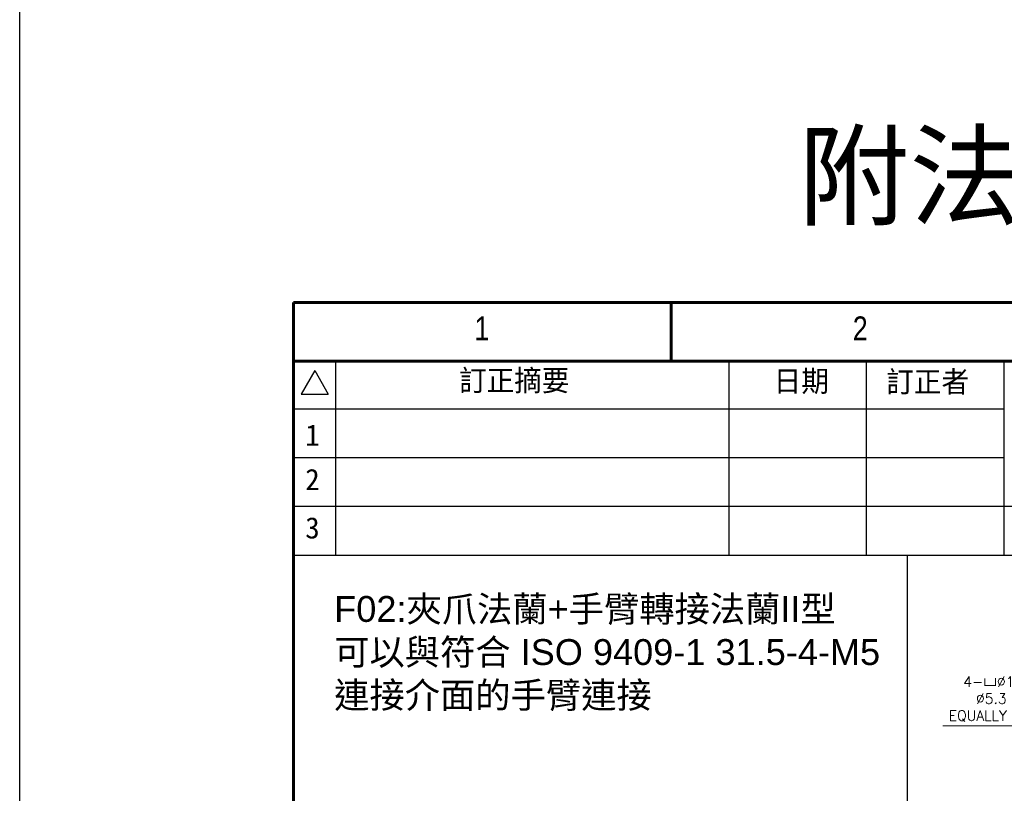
# Model space of a CAD drawing. Header units: millimetres. Extents: x 399 to 6076, y -1991 to 1602.
# Tile 95 of 256: x 4455 to 4696, y -787 to -597. Entities that reach past the tile are written whole.
import ezdxf
from ezdxf.enums import TextEntityAlignment as Align

# ---------------------------------------------------------------- set-up
doc = ezdxf.new("R2010")
doc.units = ezdxf.units.MM
doc.linetypes.add('SLD-實線', pattern=[0])
doc.layers.add('AM_5', color=3, linetype='Continuous', lineweight=25)
doc.layers.add('BORDER', color=7, linetype='Continuous')
doc.layers.add('圖框', color=7, linetype='SLD-實線')
doc.styles.add('SEACAD_arial_ttf', font='arial.ttf', dxfattribs={"height": 0.2})
doc.styles.get("Standard").update_dxf_attribs({"font": 'arial.ttf'})
doc.styles.add('尺寸標註', font='romans.shx', dxfattribs={"bigfont": 'CHINESET.SHX'})
doc.styles.add('標題欄', font='txt')
doc.dimstyles.new('複本 CNS2-1$3', dxfattribs={"dimtxt": 2.5, "dimasz": 2, "dimexe": 1, "dimexo": 1, "dimgap": 1, "dimtad": 1, "dimtoh": 1, "dimdsep": 46, "dimtxsty": '尺寸標註', "dimcen": 0, "dimclrd": 2, "dimclre": 2, "dimclrt": 3, "dimadec": 0, "dimazin": 2, "dimtp": 0.1, "dimtm": 0.1, "dimtfac": 0.71, "dimtmove": 0, "dimatfit": 0, "dimfxl": 0, "dimlwd": 13, "dimlwe": 13, "dimarcsym": 0})

# ---------------------------------------------------------------- blocks, each defined once
blk = doc.blocks.new('A4橫')
at = {"layer": 'BORDER', "color": 123, "linetype": 'Continuous', "lineweight": 60, "ltscale": 25.4}
for p, q in [((4924.32, 1453.75), (4731.53, 1453.75)), ((4731.53, 1453.75), (4731.53, 1170.89)), ((4777.91, 1453.75), (4777.91, 1446.54)), ((4917.11, 1446.54), (4731.53, 1446.54))]:
    blk.add_line(p, q, dxfattribs=at)
at = {"layer": 'BORDER', "color": 60, "linetype": 'Continuous', "ltscale": 25.4}
for p, q in [((4736.7, 1446.54), (4736.7, 1422.7)), ((4784.99, 1446.54), (4784.99, 1422.7)), ((4801.85, 1446.54), (4801.85, 1422.7)), ((4818.71, 1446.54), (4818.71, 1422.7)), ((4734.14, 1445.38), (4732.47, 1442.49)), ((4734.14, 1445.38), (4735.81, 1442.49)), ((4732.47, 1442.49), (4735.81, 1442.49)), ((4818.71, 1440.65), (4731.53, 1440.65)), ((4818.71, 1434.67), (4731.53, 1434.67)), ((4917.11, 1428.69), (4731.53, 1428.69)), ((4917.11, 1422.7), (4731.53, 1422.7))]:
    blk.add_line(p, q, dxfattribs=at)
at = {"layer": 'BORDER', "color": 60, "linetype": 'Continuous', "ltscale": 25.4, "style": 'SEACAD_arial_ttf', "width": 0.8}
for s, p in [('1', (4753.75, 1452.04)), ('2', (4800.19, 1452.04))]:
    blk.add_text(s, height=2.94, dxfattribs=at).set_placement(p, align=Align.TOP_LEFT)
at = {"layer": '圖框', "style": '標題欄'}
for s, height, p in [('訂正摘要', 2.605, (4751.86, 1445.48)), ('日期', 2.605, (4790.48, 1445.4)), ('訂正者', 2.605, (4804.3, 1445.32)), ('1', 2.61, (4732.98, 1438.77)), ('2', 2.61, (4732.98, 1433.32)), ('3', 2.61, (4732.98, 1427.38))]:
    blk.add_text(s, height=height, dxfattribs=at).set_placement(p, align=Align.TOP_LEFT)
blk = doc.blocks.new('*D452')
at = {"layer": 'AM_5', "color": 2, "lineweight": 13}
for p, q in [((4714.02, -770.84), (4681.23, -770.84)), ((4738.1, -780.26), (4714.02, -770.84)), ((4749.28, -784.63), (4739.97, -780.99)), ((4751.14, -785.36), (4753, -786.09))]:
    blk.add_line(p, q, dxfattribs=at)
at = {"layer": 'AM_5', "color": 2}
for points in [[(4738.22, -779.95), (4737.98, -780.57), (4739.97, -780.99)], [(4751.26, -785.05), (4751.02, -785.67), (4749.28, -784.63)]]:
    blk.add_solid(points, dxfattribs=at)
at = {"layer": 'Defpoints', "color": 0}
for p in [(4739.97, -780.99), (4749.28, -784.63)]:
    blk.add_point(p, dxfattribs=at)
at = {"layer": 'AM_5', "color": 3, "insert": (4697.13, -764.3), "char_height": 2.5, "attachment_point": 5, "style": '尺寸標註'}
blk.add_mtext('4-{\\Famgdt|c136;v}∅10{\\Famgdt|c136;x}5.4\\P∅5.3 Thr.\\PEQUALLY SPACED', dxfattribs=at)

msp = doc.modelspace()

# ---------------------------------------------------------------- linework, layer by layer
at = {"color": 7}
msp.add_line((4672.474, -728.982), (4672.474, -868.982), dxfattribs=at)
at = {"color": 4}
msp.add_lwpolyline([(4454.625, 785.255), (4974.625, 785.255), (4974.625, -1990.745), (4454.625, -1990.745)], close=True, dxfattribs=at)

# ---------------------------------------------------------------- block references
at = {"xscale": 2, "yscale": 2, "zscale": 2}
msp.add_blockref('A4橫', (-4941.232, -3574.386), dxfattribs=at)

# ---------------------------------------------------------------- texts
at = {"color": 7}
for s, width, insert, char_height, attachment_point in [('{\\fPMingLiU|b0|i0|c136|p18;附法蘭} F02', 143.29647, (4714.625, -636.888), 20, 5), ('F02:{\\fPMingLiU|b0|i0|c136|p18;夾爪法蘭}+{\\fPMingLiU|b0|i0|c136|p18;手臂轉接法蘭}II{\\fPMingLiU|b0|i0|c136|p18;型}\\P{\\fPMingLiU|b0|i0|c136|p18;可以與符合} ISO 9409-1 31.5-4-M5 {\\fPMingLiU|b0|i0|c136|p18;連接介面的手臂連接}', 140.63922, (4531.835, -738.982), 6.35, 1)]:
    msp.add_mtext_dynamic_manual_height_columns(s, width=width, gutter_width=12.5, heights=[0], dxfattribs=dict(at, insert=insert, char_height=char_height, attachment_point=attachment_point))

# ---------------------------------------------------------------- dimensions: what is measured, and where the dimension line sits
at = {"layer": 'AM_5'}
dim = msp.add_diameter_dim_2p(p1=(4749.278, -784.63), p2=(4739.966, -780.987), text='4-{\\Famgdt|c136;v}<>{\\Famgdt|c136;x}5.4^J%%C5.3 Thr.^JEQUALLY SPACED', dimstyle='複本 CNS2-1$3', override={"dimscale": 1, "dimlfac": 1}, dxfattribs=at)
dim.commit()
dim.dimension.update_dxf_attribs({"geometry": '*D452', "text_midpoint": (4697.128, -770.837), "dimtype": 163})

doc.saveas('drawing.dxf')
